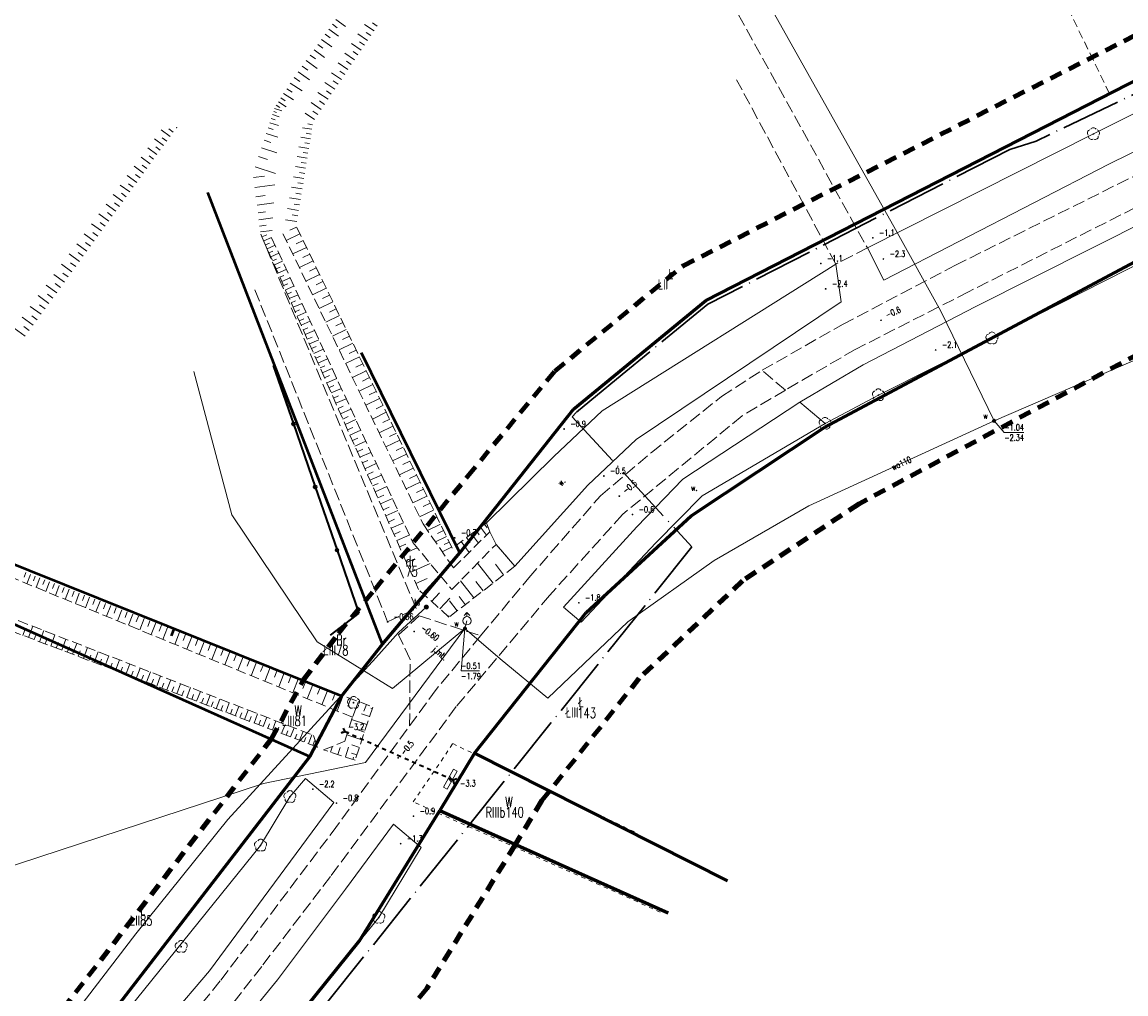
# Model space of a CAD drawing. Header units: metres. Extents: x 7389918 to 7395901, y 5992959 to 5996029.
# Tile 13 of 66: x 7391136 to 7391269, y 5993991 to 5994109. Entities that reach past the tile are written whole.
import ezdxf
from ezdxf.enums import TextEntityAlignment as Align

# ---------------------------------------------------------------- set-up
doc = ezdxf.new("R2010")
doc.units = ezdxf.units.M
doc.header["$MEASUREMENT"] = 0
for name, pattern in [('1', [0]), ('2', [1.5, 1, -0.5]), ('2_1', [0]), ('2_OTKJ', [2, 1.5, -0.5]), ('2_OTKR', [0]), ('2_OTKU', [2, 1.5, -0.5]), ('2_OTRK', [1.75, 1.25, -0.5]), ('2_OTRKG', [1.75, 1.25, -0.5]), ('2_OTWM', [1, 0.5, -0.5]), ('4', [2.5, 1.5, -1]), ('4_SUTP_A', [0]), ('4_SUWP', [0]), ('ACAD_ISO04W100', [30, 24, -3, 0, -3])]:
    doc.linetypes.add(name, pattern=pattern)
doc.layers.get('0').update_dxf_attribs({"color": 250, "linetype": 'CONTINUOUS', "lineweight": 100})
for name, color, linetype, lineweight in [('# Orlen Projekt - granice nieustalone do ustalenia', 6, 'CONTINUOUS', 100), ('# projektowana LNSN', 10, 'CONTINUOUS', 30), ('Dzialki', 7, '1', 18), ('GRANICE_ZLE_L_0', 2, '1', 50), ('Numery_dzialek', 7, 'CONTINUOUS', 13), ('OTD_L_12', 7, 'CONTINUOUS', 18), ('OTK_E_T_0', 7, 'CONTINUOUS', 0), ('OTK_E_T_4', 7, 'CONTINUOUS', 0), ('OTK_L_0', 7, '2_OTKJ', 18), ('OTK_L_4', 7, '2_OTKU', 18), ('OTK_L_5', 7, 'CONTINUOUS', 18), ('OTK_L_8', 7, 'CONTINUOUS', 35), ('OTO_L_0', 7, 'CONTINUOUS', 35), ('OTR_L_1', 7, '2_OTRK', 18), ('OTR_T_0', 7, 'CONTINUOUS', 18), ('OTR_T_1', 7, 'CONTINUOUS', 18), ('OTW_L_3', 7, 'CONTINUOUS', 18), ('SUW_E_T_2', 5, 'CONTINUOUS', 0), ('SUW_T_2', 5, 'CONTINUOUS', 18), ('SUW_T_5', 5, 'CONTINUOUS', 18), ('SUWP_E_T_0', 5, 'CONTINUOUS', 0), ('SUWP_L_0', 5, '4_SUWP', 18), ('SUWR_T_0', 5, 'CONTINUOUS', 18)]:
    doc.layers.add(name, color=color, linetype=linetype, lineweight=lineweight)
for name, color, linetype, lineweight, true_color in [('Kontury', 7, '2', 18, 0x008000), ('Numery_konturow', 7, 'CONTINUOUS', 13, 0x008000), ('Numery_uzytkow', 7, 'CONTINUOUS', 13, 0x008000), ('OTZ_T_0', 7, 'CONTINUOUS', 18, 0x008000), ('SUT_E_T_0', 7, 'CONTINUOUS', 0, 0xff9100), ('SUT_T_0', 7, 'CONTINUOUS', 18, 0xff9100), ('SUTP_L_0', 7, '4_SUTP_A', 18, 0xff9100), ('Uzytki', 7, '2', 18, 0x008000), ('ZAKRES_L_0', 7, '4', 100, 0x008080)]:
    doc.layers.add(name, color=color, linetype=linetype, lineweight=lineweight, true_color=true_color)
doc.styles.get("Standard").update_dxf_attribs({"font": 'Simplex.SHX', "width": 0.75})

# ---------------------------------------------------------------- blocks, each defined once
blk = doc.blocks.new('2_OTRS')
at = {"linetype": 'Continuous'}
blk.add_circle((0, 0), 0.045, dxfattribs=at)
blk = doc.blocks.new('2_OTRN')
at = {"linetype": 'Continuous'}
blk.add_circle((0, 0), 0.045, dxfattribs=at)
blk = doc.blocks.new('2_OTZL')
at = {"linetype": 'Continuous'}
blk.add_circle((0, 0), 0.045, dxfattribs=at)
for centre, start, end in [((-0.36, 0.12), 102.1445, 221.86), ((0, 0.38), 30.1401, 149.8599), ((0.36, 0.12), 318.14, 77.8555), ((-0.22, -0.3), 174.1482, 293.8542), ((0.22, -0.3), 246.1458, 5.8518)]:
    blk.add_arc(centre, 0.375, start, end, dxfattribs=at)
blk = doc.blocks.new('4_SUTK')
at = {"linetype": 'Continuous'}
for radius in [0.25, 0.225, 0.2, 0.175, 0.15, 0.125, 0.1, 0.075, 0.05, 0.025, 0.00715]:
    blk.add_circle((0, 0), radius, dxfattribs=at)
blk = doc.blocks.new('4_SUWH')
at = {"linetype": 'Continuous'}
for p, q in [((0, 1), (-0.35355, 0.64645)), ((0, 1), (0.35355, 0.64645)), ((0, 0.5), (0, 1))]:
    blk.add_line(p, q, dxfattribs=at)
blk.add_circle((0, 0), 0.5, dxfattribs=at)
blk = doc.blocks.new('4_SUWW')
at = {"linetype": 'Continuous'}
for radius in [0.2, 0.175, 0.15, 0.125, 0.1, 0.075, 0.05, 0.025, 0.00715]:
    blk.add_circle((0, 0), radius, dxfattribs=at)
blk = doc.blocks.new('4_SUPS')
at = {"linetype": 'Continuous'}
blk.add_circle((0, 0), 0.0625, dxfattribs=at)

msp = doc.modelspace()

# ---------------------------------------------------------------- linework, layer by layer
at = {"layer": '# Orlen Projekt - granice nieustalone do ustalenia', "linetype": '1', "lineweight": 60}
for p, q in [((7391218.51, 5994075.52), (7391283.24, 5994108.67)), ((7391232.93, 5994060.14), (7391283.86, 5994087.31)), ((7391202.45, 5994062.34), (7391218.51, 5994075.52)), ((7391188.66, 5994044.92), (7391202.45, 5994062.34)), ((7391216.75, 5994049.41), (7391232.93, 5994060.14)), ((7391204, 5994037.68), (7391216.75, 5994049.41)), ((7391179.3, 5994033.84), (7391188.66, 5994044.92)), ((7391190.45, 5994020.62), (7391204, 5994037.68)), ((7391174.33, 5994027.54), (7391179.3, 5994033.84)), ((7391170.49, 5994020.21), (7391174.33, 5994027.54)), ((7391170.49, 5994020.21), (7391136.8, 5993976.53)), ((7391190.45, 5994020.62), (7391186.23, 5994013.66)), ((7391221.14, 5994005.13), (7391190.45, 5994020.62)), ((7391176.51, 5993997.86), (7391186.23, 5994013.66)), ((7391186.23, 5994013.66), (7391213.93, 5994001.24)), ((7391152.34, 5993967.86), (7391176.51, 5993997.86))]:
    msp.add_line(p, q, dxfattribs=at)
at = {"layer": '# projektowana LNSN', "linetype": 'ACAD_ISO04W100', "ltscale": 0.3}
msp.add_lwpolyline([(7391342.32, 5994134.89), (7391258.55, 5994094.86), (7391258.55, 5994094.86), (7391255.36, 5994093.83), (7391218.75, 5994075.06), (7391218.75, 5994075.06), (7391208.37, 5994066.54), (7391202.78, 5994061.95), (7391202.31, 5994061.41), (7391216.82, 5994045.63), (7391216.82, 5994045.63), (7391216.82, 5994045.63), (7391116.4, 5993920.19), (7391105.36, 5993929.5), (7391101.54, 5993925.01), (7391070.97, 5993889.08), (7391039.93, 5993852.26), (7391039.93, 5993852.26), (7391039.93, 5993852.26), (7391033.67, 5993857.6)], dxfattribs=at)
msp.add_lwpolyline([(7391342.32, 5994134.89), (7391258.55, 5994094.86), (7391258.55, 5994094.86), (7391255.36, 5994093.83), (7391218.75, 5994075.06), (7391218.75, 5994075.06), (7391208.37, 5994066.54), (7391202.78, 5994061.95), (7391202.31, 5994061.41), (7391216.82, 5994045.63), (7391216.82, 5994045.63), (7391216.82, 5994045.63), (7391116.4, 5993920.19), (7391105.36, 5993929.5), (7391101.54, 5993925.01), (7391070.97, 5993889.08), (7391039.93, 5993852.26), (7391039.93, 5993852.26), (7391039.93, 5993852.26), (7391033.67, 5993857.6)], dxfattribs=at)
at = {"layer": 'Dzialki'}
for p, q in [((7391283.24, 5994108.67), (7391218.51, 5994075.52)), ((7391179.3, 5994033.84), (7391158.12, 5994088.63)), ((7391232.93, 5994060.14), (7391283.86, 5994087.31)), ((7391218.51, 5994075.52), (7391202.45, 5994062.34)), ((7391176.75, 5994069.16), (7391188.66, 5994044.92)), ((7391202.45, 5994062.34), (7391188.66, 5994044.92)), ((7391216.75, 5994049.41), (7391232.93, 5994060.14)), ((7391174.33, 5994027.54), (7391119.28, 5994049.63)), ((7391204, 5994037.68), (7391216.75, 5994049.41)), ((7391188.66, 5994044.92), (7391179.3, 5994033.84)), ((7391130.64, 5994038.05), (7391170.49, 5994020.21)), ((7391190.45, 5994020.62), (7391204, 5994037.68)), ((7391179.3, 5994033.84), (7391174.33, 5994027.54)), ((7391174.33, 5994027.54), (7391170.49, 5994020.21)), ((7391170.49, 5994020.21), (7391136.8, 5993976.53)), ((7391186.23, 5994013.66), (7391190.45, 5994020.62)), ((7391190.45, 5994020.62), (7391221.14, 5994005.13)), ((7391176.51, 5993997.86), (7391186.23, 5994013.66)), ((7391213.93, 5994001.24), (7391186.23, 5994013.66)), ((7391152.34, 5993967.86), (7391176.51, 5993997.86))]:
    msp.add_line(p, q, dxfattribs=at)
at = {"layer": 'GRANICE_ZLE_L_0'}
for p, q in [((7391179.3, 5994033.84), (7391158.12, 5994088.63)), ((7391188.66, 5994044.92), (7391176.75, 5994069.16)), ((7391188.66, 5994044.92), (7391176.75, 5994069.16)), ((7391174.33, 5994027.54), (7391119.28, 5994049.63)), ((7391130.64, 5994038.05), (7391170.49, 5994020.21)), ((7391153.95, 5994035.57), (7391153.67, 5994034.84))]:
    msp.add_line(p, q, dxfattribs=at)
at = {"layer": 'Kontury'}
for p, q in [((7391267.47, 5994100.6), (7391231.88, 5994173.86)), ((7391283.24, 5994108.67), (7391267.47, 5994100.6)), ((7391267.47, 5994100.6), (7391218.51, 5994075.52)), ((7391158.12, 5994088.63), (7391179.3, 5994033.84)), ((7391232.93, 5994060.14), (7391282.05, 5994086.35)), ((7391218.51, 5994075.52), (7391202.45, 5994062.34)), ((7391188.66, 5994044.92), (7391176.75, 5994069.16)), ((7391202.45, 5994062.34), (7391188.66, 5994044.92)), ((7391216.75, 5994049.41), (7391232.93, 5994060.14)), ((7391119.28, 5994049.63), (7391174.33, 5994027.54)), ((7391204, 5994037.68), (7391216.75, 5994049.41)), ((7391130.64, 5994038.05), (7391170.49, 5994020.21)), ((7391190.45, 5994020.62), (7391204, 5994037.68)), ((7391179.3, 5994033.84), (7391174.33, 5994027.54)), ((7391174.33, 5994027.54), (7391170.49, 5994020.21)), ((7391170.49, 5994020.21), (7391136.8, 5993976.53)), ((7391186.23, 5994013.66), (7391190.45, 5994020.62)), ((7391221.14, 5994005.13), (7391190.45, 5994020.62)), ((7391176.51, 5993997.86), (7391186.23, 5994013.66)), ((7391186.23, 5994013.66), (7391213.93, 5994001.24)), ((7391153.64, 5993969.48), (7391176.51, 5993997.86))]:
    msp.add_line(p, q, dxfattribs=at)
at = {"layer": 'OTD_L_12'}
for p, q in [((7391186.71, 5994016.49), (7391187.91, 5994018.68)), ((7391187.15, 5994016.25), (7391188.35, 5994018.44)), ((7391187.91, 5994018.68), (7391188.35, 5994018.44)), ((7391187.63, 5994017.13), (7391187.31, 5994017.59)), ((7391187.75, 5994017.35), (7391187.43, 5994017.81)), ((7391186.71, 5994016.49), (7391187.15, 5994016.25))]:
    msp.add_line(p, q, dxfattribs=at)
at = {"layer": 'OTK_L_0', "linetype": '2_OTKJ'}
for p, q in [((7391248.72, 5994079.77), (7391358.8, 5994134.67)), ((7391220.55, 5994113.67), (7391238.1, 5994081.89)), ((7391306.32, 5994104.82), (7391250.35, 5994076.56)), ((7391234.27, 5994079.94), (7391222.24, 5994102.29)), ((7391238.1, 5994081.89), (7391234.27, 5994079.94)), ((7391235.08, 5994072.61), (7391248.72, 5994079.77)), ((7391250.35, 5994076.56), (7391236.63, 5994069.58)), ((7391225.34, 5994067.05), (7391235.08, 5994072.61)), ((7391236.63, 5994069.58), (7391228.16, 5994064.66)), ((7391220.42, 5994063.88), (7391225.34, 5994067.05)), ((7391228.16, 5994064.66), (7391225.34, 5994067.05)), ((7391211.9, 5994057.08), (7391220.42, 5994063.88)), ((7391228.16, 5994064.66), (7391222.91, 5994061.53)), ((7391222.91, 5994061.53), (7391208.4, 5994049.56)), ((7391205.73, 5994051.82), (7391211.9, 5994057.08)), ((7391197.04, 5994041.89), (7391205.73, 5994051.82)), ((7391208.4, 5994049.56), (7391199.56, 5994039.75)), ((7391191.2, 5994034.85), (7391197.04, 5994041.89)), ((7391199.56, 5994039.75), (7391188.25, 5994026.27)), ((7391181.25, 5994034.96), (7391183.75, 5994037.28)), ((7391183.75, 5994037.28), (7391191.2, 5994034.85)), ((7391182.64, 5994031.99), (7391181.25, 5994034.96)), ((7391191.2, 5994034.85), (7391185.81, 5994028.34)), ((7391182.59, 5994023.92), (7391182.64, 5994031.99)), ((7391185.81, 5994028.34), (7391182.59, 5994023.92)), ((7391188.25, 5994026.27), (7391172.98, 5994005.65)), ((7391173.18, 5994010.99), (7391182.59, 5994023.92)), ((7391159.68, 5993993.06), (7391173.18, 5994010.99)), ((7391172.98, 5994005.65), (7391164.65, 5993994.75)), ((7391164.65, 5993994.75), (7391146.09, 5993971.02)), ((7391139.69, 5993968.58), (7391159.68, 5993993.06))]:
    msp.add_line(p, q, dxfattribs=at)
at = {"layer": 'OTK_L_4', "linetype": '2_OTKU'}
for p, q in [((7391183.37, 5994038.14), (7391164.53, 5994083.56)), ((7391163.82, 5994076.82), (7391179.92, 5994036.55)), ((7391179.92, 5994036.55), (7391183.37, 5994038.14))]:
    msp.add_line(p, q, dxfattribs=at)
at = {"layer": 'OTK_L_5', "linetype": '2_OTKR'}
for p, q in [((7391335.56, 5994125.65), (7391267.37, 5994092.07)), ((7391265.51, 5994095.72), (7391301.7, 5994113.91)), ((7391251.26, 5994074.78), (7391307.23, 5994103.04)), ((7391238.1, 5994081.89), (7391265.51, 5994095.72)), ((7391267.37, 5994092.07), (7391240.1, 5994077.97)), ((7391282.53, 5994085.87), (7391253.21, 5994070.95)), ((7391240.1, 5994077.97), (7391238.1, 5994081.89)), ((7391205.95, 5994062.13), (7391234.27, 5994079.94)), ((7391234.27, 5994079.94), (7391234.93, 5994075.34)), ((7391234.93, 5994075.34), (7391210.07, 5994058.64)), ((7391237.58, 5994067.71), (7391251.26, 5994074.78)), ((7391253.21, 5994070.95), (7391239.44, 5994064.05)), ((7391229.92, 5994063.17), (7391237.58, 5994067.71)), ((7391239.44, 5994064.05), (7391232.97, 5994060.59)), ((7391229.92, 5994063.17), (7391215.71, 5994053.85)), ((7391232.97, 5994060.59), (7391229.92, 5994063.17)), ((7391200.09, 5994056.61), (7391205.95, 5994062.13)), ((7391218.08, 5994051.84), (7391232.97, 5994060.59)), ((7391210.07, 5994058.64), (7391204.21, 5994053.12)), ((7391191.89, 5994048.57), (7391200.09, 5994056.61)), ((7391204.21, 5994053.12), (7391195.36, 5994043.31)), ((7391215.71, 5994053.85), (7391210.15, 5994048.07)), ((7391212.44, 5994046.13), (7391218.08, 5994051.84)), ((7391192.31, 5994047.45), (7391191.89, 5994048.57)), ((7391210.15, 5994048.07), (7391201.23, 5994038.33)), ((7391193.07, 5994045.94), (7391192.31, 5994047.45)), ((7391195.36, 5994043.31), (7391193.07, 5994045.94)), ((7391203.37, 5994036.52), (7391212.44, 5994046.13)), ((7391201.23, 5994038.33), (7391203.37, 5994036.52)), ((7391169.95, 5994017.53), (7391168.07, 5994015.32)), ((7391173.38, 5994014.62), (7391169.95, 5994017.53)), ((7391158.31, 5993994.23), (7391173.38, 5994014.62)), ((7391168.07, 5994015.32), (7391164.51, 5994009.42)), ((7391174.81, 5994004.1), (7391180.62, 5994012.02)), ((7391180.62, 5994012.02), (7391183.97, 5994009.17)), ((7391164.51, 5994009.42), (7391127.41, 5993963.53)), ((7391183.97, 5994009.17), (7391178.85, 5994000.67)), ((7391166.56, 5993993.13), (7391174.81, 5994004.1)), ((7391178.85, 5994000.67), (7391170.22, 5993990.03)), ((7391137.86, 5993970.13), (7391158.31, 5993994.23)), ((7391147.47, 5993969.86), (7391166.56, 5993993.13))]:
    msp.add_line(p, q, dxfattribs=at)
at = {"layer": 'OTK_L_8', "linetype": '2_OTKJ'}
for p, q in [((7391174.75, 5994023.2), (7391174.57, 5994023.66)), ((7391174.75, 5994023.2), (7391174.28, 5994023.02)), ((7391175.2, 5994022.99), (7391174.75, 5994023.2)), ((7391176.11, 5994022.59), (7391175.65, 5994022.79)), ((7391177.01, 5994022.18), (7391176.56, 5994022.39)), ((7391177.92, 5994021.78), (7391177.46, 5994021.98)), ((7391178.82, 5994021.37), (7391178.37, 5994021.58)), ((7391179.72, 5994020.97), (7391179.27, 5994021.17)), ((7391180.63, 5994020.56), (7391180.18, 5994020.77)), ((7391181.53, 5994020.16), (7391181.08, 5994020.36)), ((7391182.44, 5994019.75), (7391181.99, 5994019.96)), ((7391183.34, 5994019.35), (7391182.89, 5994019.55)), ((7391184.25, 5994018.94), (7391183.8, 5994019.15)), ((7391185.15, 5994018.54), (7391184.7, 5994018.74)), ((7391186.06, 5994018.13), (7391185.6, 5994018.34)), ((7391186.96, 5994017.73), (7391186.51, 5994017.93)), ((7391187.87, 5994017.32), (7391187.41, 5994017.53)), ((7391188.33, 5994017.5), (7391187.87, 5994017.32)), ((7391188.04, 5994016.86), (7391187.87, 5994017.32))]:
    msp.add_line(p, q, dxfattribs=at)
at = {"layer": 'OTO_L_0'}
for p, q in [((7391166.03, 5994067.63), (7391168.49, 5994060.54)), ((7391168.49, 5994060.54), (7391171.13, 5994052.9)), ((7391171.13, 5994052.9), (7391173.78, 5994045.25)), ((7391173.78, 5994045.25), (7391176.43, 5994037.6)), ((7391176.43, 5994037.6), (7391172.97, 5994034.92))]:
    msp.add_line(p, q, dxfattribs=at)
for centre in [(7391168.49, 5994060.54), (7391171.13, 5994052.9), (7391173.78, 5994045.25)]:
    msp.add_circle(centre, 0.17, dxfattribs=at)
at = {"layer": 'OTR_L_1', "linetype": '2_1'}
for p, q in [((7391173.64, 5994109.6), (7391174.8, 5994108.77)), ((7391178.66, 5994108.81), (7391178.08, 5994109.2)), ((7391172.35, 5994107.81), (7391172.96, 5994107.37)), ((7391172.79, 5994108.42), (7391173.98, 5994107.56)), ((7391173.22, 5994109.02), (7391173.81, 5994108.59)), ((7391177.49, 5994107.07), (7391176.32, 5994107.85)), ((7391178.27, 5994108.23), (7391177.11, 5994109.01)), ((7391177.88, 5994107.65), (7391177.3, 5994108.04)), ((7391171.45, 5994106.57), (7391172.08, 5994106.11)), ((7391171.9, 5994107.19), (7391173.14, 5994106.3)), ((7391176.7, 5994105.9), (7391175.53, 5994106.69)), ((7391177.1, 5994106.49), (7391176.51, 5994106.88)), ((7391170.52, 5994105.28), (7391171.17, 5994104.81)), ((7391170.99, 5994105.93), (7391172.27, 5994105.01)), ((7391175.91, 5994104.72), (7391174.73, 5994105.52)), ((7391176.31, 5994105.31), (7391175.72, 5994105.71)), ((7391169.56, 5994103.95), (7391170.23, 5994103.47)), ((7391170.05, 5994104.62), (7391171.36, 5994103.67)), ((7391175.11, 5994103.54), (7391173.92, 5994104.34)), ((7391175.51, 5994104.13), (7391174.92, 5994104.53)), ((7391168.57, 5994102.58), (7391169.26, 5994102.08)), ((7391169.07, 5994103.27), (7391170.43, 5994102.29)), ((7391174.31, 5994102.34), (7391173.11, 5994103.15)), ((7391174.71, 5994102.94), (7391174.11, 5994103.34)), ((7391167.69, 5994101.2), (7391168.35, 5994100.78)), ((7391168.11, 5994101.87), (7391169.54, 5994100.96)), ((7391173.5, 5994101.14), (7391172.29, 5994101.95)), ((7391173.91, 5994101.74), (7391173.3, 5994102.15)), ((7391166.98, 5994100.08), (7391167.5, 5994099.75)), ((7391167.31, 5994100.61), (7391168.49, 5994099.86)), ((7391172.69, 5994099.92), (7391171.46, 5994100.74)), ((7391172.27, 5994099.31), (7391171.66, 5994099.72)), ((7391173.09, 5994100.53), (7391172.49, 5994100.94)), ((7391166.1, 5994098.45), (7391166.44, 5994098.34)), ((7391166.21, 5994098.8), (7391167.08, 5994098.51)), ((7391166.42, 5994099.2), (7391166.83, 5994098.94)), ((7391166.68, 5994099.62), (7391167.62, 5994099.02)), ((7391171.86, 5994098.7), (7391170.63, 5994099.53)), ((7391171.45, 5994098.09), (7391170.83, 5994098.5)), ((7391165.64, 5994097.08), (7391166.69, 5994096.73)), ((7391165.81, 5994097.6), (7391166.27, 5994097.45)), ((7391165.97, 5994098.06), (7391166.76, 5994097.79)), ((7391171.04, 5994097.47), (7391169.92, 5994098.22)), ((7391153.54, 5994095.41), (7391152.45, 5994096.2)), ((7391153.93, 5994095.95), (7391153.39, 5994096.34)), ((7391165.2, 5994095.77), (7391166.6, 5994095.31)), ((7391165.44, 5994096.47), (7391166.04, 5994096.27)), ((7391170.73, 5994096.28), (7391169.59, 5994096.47)), ((7391170.64, 5994095.71), (7391170.06, 5994095.8)), ((7391170.82, 5994096.84), (7391170.26, 5994096.94)), ((7391152.74, 5994094.32), (7391151.64, 5994095.12)), ((7391153.14, 5994094.86), (7391152.59, 5994095.26)), ((7391164.94, 5994094.97), (7391165.74, 5994094.7)), ((7391170.55, 5994095.13), (7391169.38, 5994095.32)), ((7391170.45, 5994094.55), (7391169.86, 5994094.65)), ((7391151.94, 5994093.21), (7391150.83, 5994094.02)), ((7391151.54, 5994092.66), (7391150.98, 5994093.06)), ((7391152.35, 5994093.77), (7391151.79, 5994094.17)), ((7391164.63, 5994094.04), (7391166.48, 5994093.42)), ((7391170.35, 5994093.97), (7391169.17, 5994094.16)), ((7391170.26, 5994093.37), (7391169.66, 5994093.47)), ((7391150.32, 5994090.97), (7391149.18, 5994091.8)), ((7391151.13, 5994092.1), (7391150.01, 5994092.91)), ((7391150.73, 5994091.54), (7391150.16, 5994091.95)), ((7391163.86, 5994091.73), (7391166.33, 5994090.91)), ((7391164.27, 5994092.97), (7391165.34, 5994092.61)), ((7391169.96, 5994091.56), (7391168.73, 5994091.76)), ((7391170.16, 5994092.77), (7391168.95, 5994092.97)), ((7391170.06, 5994092.17), (7391169.45, 5994092.27)), ((7391149.49, 5994089.83), (7391148.34, 5994090.66)), ((7391149.91, 5994090.4), (7391149.33, 5994090.82)), ((7391163.65, 5994090.44), (7391164.97, 5994090.61)), ((7391169.76, 5994090.32), (7391168.5, 5994090.52)), ((7391169.86, 5994090.94), (7391169.24, 5994091.04)), ((7391148.66, 5994088.68), (7391147.49, 5994089.52)), ((7391149.07, 5994089.26), (7391148.5, 5994089.68)), ((7391163.8, 5994089.22), (7391166.24, 5994089.53)), ((7391169.55, 5994089.05), (7391168.27, 5994089.26)), ((7391169.66, 5994089.69), (7391169.02, 5994089.79)), ((7391147.81, 5994087.52), (7391146.64, 5994088.37)), ((7391148.23, 5994088.1), (7391147.65, 5994088.52)), ((7391163.95, 5994088.11), (7391165.06, 5994088.25)), ((7391169.34, 5994087.76), (7391168.03, 5994087.98)), ((7391169.45, 5994088.41), (7391168.8, 5994088.52)), ((7391146.96, 5994086.34), (7391145.77, 5994087.2)), ((7391147.39, 5994086.93), (7391146.8, 5994087.36)), ((7391164.08, 5994087.09), (7391166.11, 5994087.35)), ((7391169.13, 5994086.44), (7391167.79, 5994086.66)), ((7391169.24, 5994087.11), (7391168.57, 5994087.21)), ((7391146.1, 5994085.15), (7391144.9, 5994086.02)), ((7391145.66, 5994084.55), (7391145.06, 5994084.99)), ((7391146.53, 5994085.75), (7391145.93, 5994086.18)), ((7391164.2, 5994086.17), (7391165.12, 5994086.28)), ((7391164.3, 5994085.32), (7391166, 5994085.54)), ((7391168.91, 5994085.1), (7391167.55, 5994085.32)), ((7391169.02, 5994085.78), (7391168.34, 5994085.89)), ((7391145.22, 5994083.95), (7391144.01, 5994084.83)), ((7391144.78, 5994083.34), (7391144.17, 5994083.78)), ((7391164.4, 5994084.55), (7391165.17, 5994084.65)), ((7391164.49, 5994083.84), (7391165.9, 5994084.02)), ((7391168.87, 5994084.43), (7391168.05, 5994084.04)), ((7391143.45, 5994081.5), (7391142.21, 5994082.4)), ((7391144.34, 5994082.73), (7391143.12, 5994083.62)), ((7391143.9, 5994082.12), (7391143.28, 5994082.57)), ((7391164.68, 5994083.22), (7391165.28, 5994083.49)), ((7391164.89, 5994082.74), (7391165.85, 5994083.16)), ((7391165.1, 5994082.27), (7391165.58, 5994082.48)), ((7391169.27, 5994083.61), (7391167.62, 5994082.81)), ((7391169.67, 5994082.79), (7391168.84, 5994082.39)), ((7391142.55, 5994080.26), (7391141.3, 5994081.17)), ((7391143, 5994080.88), (7391142.38, 5994081.34)), ((7391165.31, 5994081.79), (7391166.27, 5994082.21)), ((7391165.53, 5994081.31), (7391166.01, 5994081.52)), ((7391165.74, 5994080.82), (7391166.71, 5994081.25)), ((7391170.07, 5994081.96), (7391168.42, 5994081.16)), ((7391170.47, 5994081.14), (7391169.64, 5994080.74)), ((7391141.64, 5994079.01), (7391140.38, 5994079.92)), ((7391142.1, 5994079.64), (7391141.47, 5994080.09)), ((7391165.96, 5994080.33), (7391166.45, 5994080.55)), ((7391166.18, 5994079.84), (7391167.17, 5994080.28)), ((7391170.87, 5994080.31), (7391169.22, 5994079.51)), ((7391140.72, 5994077.74), (7391139.44, 5994078.67)), ((7391141.18, 5994078.37), (7391140.55, 5994078.84)), ((7391166.4, 5994079.34), (7391166.9, 5994079.56)), ((7391166.62, 5994078.84), (7391167.62, 5994079.29)), ((7391166.85, 5994078.34), (7391167.35, 5994078.56)), ((7391171.67, 5994078.66), (7391170.01, 5994077.86)), ((7391171.27, 5994079.49), (7391170.44, 5994079.09)), ((7391139.79, 5994076.46), (7391138.5, 5994077.39)), ((7391140.26, 5994077.1), (7391139.61, 5994077.57)), ((7391167.07, 5994077.83), (7391168.09, 5994078.28)), ((7391167.3, 5994077.32), (7391167.81, 5994077.54)), ((7391167.53, 5994076.8), (7391168.56, 5994077.26)), ((7391172.47, 5994077), (7391170.81, 5994076.2)), ((7391172.07, 5994077.83), (7391171.24, 5994077.43)), ((7391138.85, 5994075.16), (7391137.55, 5994076.11)), ((7391139.32, 5994075.81), (7391138.67, 5994076.28)), ((7391167.76, 5994076.28), (7391168.28, 5994076.51)), ((7391167.99, 5994075.75), (7391169.05, 5994076.22)), ((7391172.87, 5994076.17), (7391172.04, 5994075.77)), ((7391137.9, 5994073.85), (7391136.58, 5994074.81)), ((7391138.38, 5994074.51), (7391137.72, 5994074.98)), ((7391168.23, 5994075.22), (7391168.76, 5994075.46)), ((7391168.47, 5994074.69), (7391169.54, 5994075.16)), ((7391168.71, 5994074.15), (7391169.24, 5994074.39)), ((7391173.28, 5994075.34), (7391171.61, 5994074.54)), ((7391173.68, 5994074.51), (7391172.85, 5994074.11)), ((7391136.94, 5994072.53), (7391135.61, 5994073.5)), ((7391137.42, 5994073.19), (7391136.76, 5994073.67)), ((7391168.95, 5994073.61), (7391170.03, 5994074.09)), ((7391169.19, 5994073.06), (7391169.74, 5994073.3)), ((7391169.43, 5994072.51), (7391170.54, 5994073)), ((7391174.08, 5994073.68), (7391172.42, 5994072.87)), ((7391135.97, 5994071.19), (7391134.62, 5994072.18)), ((7391136.46, 5994071.86), (7391135.79, 5994072.35)), ((7391169.68, 5994071.95), (7391170.24, 5994072.2)), ((7391169.93, 5994071.39), (7391171.05, 5994071.89)), ((7391174.89, 5994072.01), (7391173.22, 5994071.21)), ((7391174.48, 5994072.85), (7391173.65, 5994072.44)), ((7391170.18, 5994070.83), (7391170.75, 5994071.08)), ((7391170.43, 5994070.26), (7391171.57, 5994070.76)), ((7391175.7, 5994070.34), (7391174.03, 5994069.54)), ((7391175.29, 5994071.18), (7391174.46, 5994070.78)), ((7391170.69, 5994069.68), (7391171.26, 5994069.94)), ((7391170.95, 5994069.1), (7391172.1, 5994069.62)), ((7391176.1, 5994069.51), (7391175.27, 5994069.1)), ((7391171.2, 5994068.52), (7391171.79, 5994068.78)), ((7391171.47, 5994067.93), (7391172.64, 5994068.45)), ((7391171.73, 5994067.34), (7391172.32, 5994067.6)), ((7391176.51, 5994068.67), (7391174.83, 5994067.86)), ((7391176.91, 5994067.84), (7391176.07, 5994067.43)), ((7391171.99, 5994066.74), (7391173.19, 5994067.27)), ((7391172.26, 5994066.14), (7391172.86, 5994066.41)), ((7391177.32, 5994067), (7391175.64, 5994066.19)), ((7391172.53, 5994065.53), (7391173.75, 5994066.07)), ((7391172.8, 5994064.92), (7391173.41, 5994065.19)), ((7391178.13, 5994065.32), (7391176.45, 5994064.51)), ((7391177.72, 5994066.16), (7391176.88, 5994065.75)), ((7391173.08, 5994064.3), (7391174.31, 5994064.85)), ((7391173.35, 5994063.68), (7391173.97, 5994063.96)), ((7391173.63, 5994063.05), (7391174.89, 5994063.61)), ((7391178.94, 5994063.64), (7391177.26, 5994062.83)), ((7391178.54, 5994064.48), (7391177.7, 5994064.08)), ((7391173.91, 5994062.42), (7391174.54, 5994062.7)), ((7391174.19, 5994061.78), (7391175.47, 5994062.35)), ((7391179.35, 5994062.8), (7391178.51, 5994062.39)), ((7391174.48, 5994061.14), (7391175.12, 5994061.43)), ((7391174.77, 5994060.49), (7391176.06, 5994061.07)), ((7391179.76, 5994061.96), (7391178.07, 5994061.14)), ((7391180.17, 5994061.12), (7391179.32, 5994060.71)), ((7391175.06, 5994059.84), (7391175.71, 5994060.13)), ((7391175.35, 5994059.18), (7391176.66, 5994059.77)), ((7391180.57, 5994060.27), (7391178.89, 5994059.46)), ((7391175.64, 5994058.52), (7391176.31, 5994058.81)), ((7391175.94, 5994057.85), (7391177.28, 5994058.45)), ((7391181.39, 5994058.59), (7391179.7, 5994057.77)), ((7391180.98, 5994059.43), (7391180.14, 5994059.02)), ((7391176.24, 5994057.18), (7391176.91, 5994057.48)), ((7391176.54, 5994056.5), (7391177.9, 5994057.1)), ((7391182.21, 5994056.89), (7391180.52, 5994056.07)), ((7391181.8, 5994057.74), (7391180.96, 5994057.33)), ((7391176.84, 5994055.81), (7391177.53, 5994056.12)), ((7391177.15, 5994055.12), (7391178.53, 5994055.74)), ((7391182.62, 5994056.05), (7391181.77, 5994055.64)), ((7391177.46, 5994054.43), (7391178.16, 5994054.74)), ((7391177.77, 5994053.73), (7391179.17, 5994054.35)), ((7391183.03, 5994055.2), (7391181.34, 5994054.38)), ((7391183.44, 5994054.35), (7391182.59, 5994053.94)), ((7391178.09, 5994053.02), (7391178.79, 5994053.33)), ((7391178.4, 5994052.31), (7391179.83, 5994052.94)), ((7391183.85, 5994053.5), (7391182.15, 5994052.68)), ((7391178.72, 5994051.59), (7391179.44, 5994051.91)), ((7391184.68, 5994051.8), (7391182.97, 5994050.98)), ((7391184.26, 5994052.65), (7391183.41, 5994052.24)), ((7391179.04, 5994050.86), (7391180.49, 5994051.51)), ((7391179.37, 5994050.13), (7391180.1, 5994050.46)), ((7391185.09, 5994050.95), (7391184.24, 5994050.54)), ((7391179.69, 5994049.4), (7391181.17, 5994050.05)), ((7391180.02, 5994048.65), (7391180.76, 5994048.98)), ((7391185.5, 5994050.1), (7391183.8, 5994049.27)), ((7391185.91, 5994049.25), (7391185.06, 5994048.83)), ((7391180.35, 5994047.91), (7391181.85, 5994048.57)), ((7391186.33, 5994048.39), (7391184.75, 5994047.63)), ((7391186.71, 5994047.61), (7391185.98, 5994047.26)), ((7391190.65, 5994047.64), (7391191.04, 5994047.11)), ((7391191.17, 5994048.03), (7391191.9, 5994047.05)), ((7391191.66, 5994048.4), (7391192, 5994047.94)), ((7391180.69, 5994047.15), (7391181.44, 5994047.49)), ((7391181.03, 5994046.39), (7391182.55, 5994047.07)), ((7391187.06, 5994046.88), (7391185.72, 5994046.23)), ((7391187.38, 5994046.21), (7391186.77, 5994045.92)), ((7391188.83, 5994046.27), (7391189.8, 5994044.97)), ((7391189.48, 5994046.76), (7391189.93, 5994046.16)), ((7391190.08, 5994047.21), (7391190.93, 5994046.09)), ((7391181.37, 5994045.63), (7391182.13, 5994045.97)), ((7391181.75, 5994044.76), (7391183.49, 5994045.53)), ((7391187.68, 5994045.6), (7391186.55, 5994045.05)), ((7391188.13, 5994045.75), (7391188.66, 5994045.05)), ((7391182.2, 5994043.75), (7391183.21, 5994044.19)), ((7391182.72, 5994042.57), (7391185.08, 5994043.61)), ((7391192.7, 5994041.24), (7391190.83, 5994043.65)), ((7391193.99, 5994042.25), (7391192.99, 5994043.54)), ((7391136.06, 5994042.52), (7391135.84, 5994041.96)), ((7391136.62, 5994042.3), (7391136.18, 5994041.17)), ((7391184.19, 5994039.98), (7391186.23, 5994042.23)), ((7391137.19, 5994042.08), (7391136.96, 5994041.51)), ((7391137.76, 5994041.86), (7391137.31, 5994040.71)), ((7391138.33, 5994041.64), (7391138.11, 5994041.06)), ((7391138.92, 5994041.41), (7391138.46, 5994040.24)), ((7391139.5, 5994041.18), (7391139.27, 5994040.59)), ((7391140.1, 5994040.95), (7391139.63, 5994039.75)), ((7391183.33, 5994041.2), (7391184.7, 5994041.8)), ((7391190.38, 5994039.45), (7391188.77, 5994041.53)), ((7391191.5, 5994040.31), (7391190.63, 5994041.43)), ((7391140.7, 5994040.72), (7391140.46, 5994040.12)), ((7391141.3, 5994040.49), (7391140.83, 5994039.26)), ((7391141.91, 5994040.25), (7391141.67, 5994039.63)), ((7391142.53, 5994040.01), (7391142.05, 5994038.76)), ((7391143.15, 5994039.77), (7391142.91, 5994039.14)), ((7391143.78, 5994039.52), (7391143.29, 5994038.26)), ((7391185.24, 5994039.02), (7391186.19, 5994040.08)), ((7391189.34, 5994038.64), (7391188.59, 5994039.61)), ((7391144.41, 5994039.28), (7391144.16, 5994038.64)), ((7391145.05, 5994039.03), (7391144.55, 5994037.74)), ((7391145.7, 5994038.78), (7391145.45, 5994038.13)), ((7391146.35, 5994038.52), (7391145.84, 5994037.21)), ((7391147.01, 5994038.27), (7391146.75, 5994037.6)), ((7391186.26, 5994038.1), (7391187.45, 5994039.41)), ((7391188.37, 5994037.89), (7391187.44, 5994039.09)), ((7391147.68, 5994038.01), (7391147.15, 5994036.67)), ((7391148.35, 5994037.75), (7391148.08, 5994037.07)), ((7391149.03, 5994037.49), (7391148.49, 5994036.12)), ((7391149.71, 5994037.22), (7391149.44, 5994036.53)), ((7391150.4, 5994036.95), (7391149.86, 5994035.56)), ((7391187.28, 5994037.17), (7391187.37, 5994037.26)), ((7391135.68, 5994034.9), (7391135.94, 5994035.59)), ((7391136.36, 5994034.64), (7391136.88, 5994036.01)), ((7391137.72, 5994034.12), (7391138.23, 5994035.48)), ((7391151.1, 5994036.68), (7391150.82, 5994035.98)), ((7391151.8, 5994036.41), (7391151.25, 5994034.99)), ((7391152.51, 5994036.13), (7391152.23, 5994035.41)), ((7391153.23, 5994035.85), (7391152.67, 5994034.41)), ((7391137.04, 5994034.38), (7391137.3, 5994035.06)), ((7391138.39, 5994033.87), (7391138.65, 5994034.54)), ((7391139.07, 5994033.61), (7391139.57, 5994034.96)), ((7391140.4, 5994033.11), (7391140.91, 5994034.44)), ((7391154.68, 5994035.29), (7391154.11, 5994033.81)), ((7391155.42, 5994035), (7391155.13, 5994034.26)), ((7391156.17, 5994034.71), (7391155.58, 5994033.21)), ((7391156.92, 5994034.42), (7391156.62, 5994033.66)), ((7391157.68, 5994034.13), (7391157.08, 5994032.59)), ((7391139.73, 5994033.36), (7391139.99, 5994034.03)), ((7391141.06, 5994032.86), (7391141.32, 5994033.52)), ((7391141.72, 5994032.61), (7391142.23, 5994033.93)), ((7391142.38, 5994032.36), (7391142.63, 5994033.01)), ((7391143.04, 5994032.11), (7391143.53, 5994033.42)), ((7391144.34, 5994031.62), (7391144.83, 5994032.91)), ((7391158.45, 5994033.83), (7391158.14, 5994033.05)), ((7391159.22, 5994033.53), (7391158.61, 5994031.96)), ((7391160, 5994033.22), (7391159.69, 5994032.44)), ((7391160.79, 5994032.92), (7391160.17, 5994031.33)), ((7391143.69, 5994031.86), (7391143.94, 5994032.51)), ((7391144.98, 5994031.37), (7391145.23, 5994032.02)), ((7391145.63, 5994031.13), (7391146.12, 5994032.41)), ((7391146.27, 5994030.88), (7391146.51, 5994031.52)), ((7391146.91, 5994030.64), (7391147.39, 5994031.92)), ((7391161.58, 5994032.61), (7391161.27, 5994031.8)), ((7391162.39, 5994032.3), (7391161.76, 5994030.67)), ((7391163.2, 5994031.98), (7391162.88, 5994031.16)), ((7391164.02, 5994031.66), (7391163.38, 5994030.01)), ((7391147.54, 5994030.4), (7391147.78, 5994031.04)), ((7391148.18, 5994030.16), (7391148.66, 5994031.43)), ((7391148.81, 5994029.92), (7391149.05, 5994030.55)), ((7391149.43, 5994029.68), (7391149.91, 5994030.94)), ((7391150.68, 5994029.21), (7391151.15, 5994030.46)), ((7391164.85, 5994031.34), (7391164.52, 5994030.51)), ((7391165.68, 5994031.02), (7391165.03, 5994029.33)), ((7391166.52, 5994030.69), (7391166.19, 5994029.84)), ((7391167.37, 5994030.36), (7391166.71, 5994028.64)), ((7391150.06, 5994029.45), (7391150.3, 5994030.07)), ((7391151.3, 5994028.98), (7391151.54, 5994029.6)), ((7391151.92, 5994028.74), (7391152.38, 5994029.98)), ((7391152.53, 5994028.51), (7391152.76, 5994029.12)), ((7391153.14, 5994028.28), (7391153.61, 5994029.5)), ((7391154.36, 5994027.82), (7391154.82, 5994029.03)), ((7391168.23, 5994030.03), (7391167.9, 5994029.16)), ((7391169.1, 5994029.69), (7391168.42, 5994027.94)), ((7391169.98, 5994029.35), (7391169.64, 5994028.47)), ((7391170.87, 5994029.01), (7391170.18, 5994027.22)), ((7391153.75, 5994028.05), (7391153.98, 5994028.66)), ((7391154.96, 5994027.59), (7391155.19, 5994028.19)), ((7391155.56, 5994027.36), (7391156.02, 5994028.56)), ((7391156.16, 5994027.13), (7391156.39, 5994027.73)), ((7391156.76, 5994026.91), (7391157.21, 5994028.1)), ((7391157.94, 5994026.46), (7391158.39, 5994027.64)), ((7391171.76, 5994028.66), (7391171.41, 5994027.76)), ((7391172.67, 5994028.31), (7391171.96, 5994026.49)), ((7391173.58, 5994027.96), (7391173.23, 5994027.04)), ((7391174.51, 5994027.6), (7391173.79, 5994025.74)), ((7391157.35, 5994026.68), (7391157.58, 5994027.28)), ((7391158.53, 5994026.24), (7391158.75, 5994026.82)), ((7391159.12, 5994026.01), (7391159.56, 5994027.18)), ((7391159.7, 5994025.79), (7391159.92, 5994026.38)), ((7391160.28, 5994025.57), (7391160.72, 5994026.73)), ((7391161.44, 5994025.13), (7391161.87, 5994026.29)), ((7391175.44, 5994027.24), (7391175.08, 5994026.3)), ((7391176.38, 5994026.88), (7391175.68, 5994025.06)), ((7391177.34, 5994026.51), (7391177.02, 5994025.69)), ((7391178.05, 5994026.03), (7391177.87, 5994026.09)), ((7391160.86, 5994025.35), (7391161.08, 5994025.93)), ((7391162.01, 5994024.92), (7391162.23, 5994025.49)), ((7391162.58, 5994024.7), (7391163.01, 5994025.84)), ((7391163.15, 5994024.48), (7391163.36, 5994025.05)), ((7391163.72, 5994024.27), (7391164.14, 5994025.4)), ((7391164.84, 5994023.84), (7391165.27, 5994024.97)), ((7391177.73, 5994025.06), (7391176.77, 5994025.38)), ((7391164.28, 5994024.06), (7391164.49, 5994024.62)), ((7391165.4, 5994023.63), (7391165.61, 5994024.19)), ((7391165.96, 5994023.42), (7391166.38, 5994024.53)), ((7391166.51, 5994023.21), (7391166.72, 5994023.76)), ((7391167.06, 5994023), (7391167.48, 5994024.1)), ((7391168.16, 5994022.58), (7391168.57, 5994023.68)), ((7391177.41, 5994024.09), (7391175.55, 5994024.71)), ((7391177.11, 5994023.16), (7391176.18, 5994023.47)), ((7391167.61, 5994022.79), (7391167.82, 5994023.34)), ((7391168.7, 5994022.38), (7391168.91, 5994022.92)), ((7391169.25, 5994022.17), (7391169.66, 5994023.26)), ((7391169.79, 5994021.97), (7391169.99, 5994022.51)), ((7391170.33, 5994021.76), (7391170.73, 5994022.84)), ((7391170.86, 5994021.56), (7391171.07, 5994022.1)), ((7391176.8, 5994022.24), (7391174.96, 5994022.84)), ((7391172.16, 5994021), (7391172.16, 5994021.01)), ((7391173.01, 5994020.72), (7391173.25, 5994021.46)), ((7391173.87, 5994020.44), (7391174.15, 5994021.3)), ((7391174.79, 5994020.15), (7391175.18, 5994021.35)), ((7391176.5, 5994021.31), (7391175.58, 5994021.62)), ((7391176.2, 5994020.4), (7391175.55, 5994020.61)), ((7391175.71, 5994019.85), (7391175.8, 5994020.13))]:
    msp.add_line(p, q, dxfattribs=at)
at = {"layer": 'OTR_L_1', "linetype": '2_OTRKG'}
for p, q in [((7391187.75, 5994045.46), (7391168.82, 5994084.55)), ((7391183.67, 5994040.45), (7391164.53, 5994083.56)), ((7391191.89, 5994048.57), (7391187.75, 5994045.46)), ((7391195.36, 5994043.31), (7391187.36, 5994037.1)), ((7391187.36, 5994037.1), (7391183.67, 5994040.45)), ((7391171.4, 5994021.36), (7391129.33, 5994037.31)), ((7391166.82, 5994030.58), (7391178.11, 5994026.21)), ((7391178.11, 5994026.21), (7391175.98, 5994019.76)), ((7391175.98, 5994019.76), (7391172.15, 5994021))]:
    msp.add_line(p, q, dxfattribs=at)
at = {"layer": 'OTR_L_1', "linetype": '2_OTRK'}
for p, q in [((7391165.85, 5994083.13), (7391182.97, 5994046.16)), ((7391167.23, 5994083.62), (7391184.21, 5994048.42)), ((7391175.64, 5994024.98), (7391118.39, 5994048.47)), ((7391184.21, 5994048.42), (7391187.9, 5994043.09)), ((7391192.31, 5994047.45), (7391191.89, 5994048.57)), ((7391182.97, 5994046.16), (7391187.71, 5994040.45)), ((7391187.9, 5994043.09), (7391192.31, 5994047.45)), ((7391187.71, 5994040.45), (7391193.07, 5994045.94)), ((7391193.07, 5994045.94), (7391195.36, 5994043.31)), ((7391130.24, 5994038.59), (7391170.91, 5994022.77)), ((7391174.71, 5994022.06), (7391175.64, 5994024.98)), ((7391170.91, 5994022.77), (7391171.4, 5994021.36)), ((7391172.15, 5994021), (7391174.71, 5994022.06))]:
    msp.add_line(p, q, dxfattribs=at)
at = {"layer": 'OTR_L_1', "linetype": '2_1'}
for p in [(7391154.32, 5994096.49), (7391195.36, 5994043.31), (7391171.4, 5994021.36)]:
    msp.add_point(p, dxfattribs=at)
at = {"layer": 'OTW_L_3', "linetype": '2_OTWM'}
for p, q in [((7391183.02, 5994014.7), (7391187.83, 5994021.77)), ((7391187.83, 5994021.77), (7391209.93, 5994011.02)), ((7391212.99, 5994001.34), (7391183.02, 5994014.7))]:
    msp.add_line(p, q, dxfattribs=at)
at = {"layer": 'SUTP_L_0', "linetype": '4_SUTP_A'}
for p, q in [((7391181.23, 5994035.23), (7391184.61, 5994038.33)), ((7391178.49, 5994032.17), (7391181.23, 5994035.23)), ((7391160.56, 5994012.58), (7391178.49, 5994032.17)), ((7391149.4, 5993998.69), (7391160.56, 5994012.58)), ((7391133.87, 5993978.53), (7391149.4, 5993998.69))]:
    msp.add_line(p, q, dxfattribs=at)
at = {"layer": 'SUWP_L_0', "linetype": '4_SUWP'}
for p, q in [((7391241.52, 5994084.13), (7391202.73, 5994153.23)), ((7391247.01, 5994074.24), (7391241.52, 5994084.13)), ((7391253.46, 5994060.92), (7391288.3, 5994075.94)), ((7391253.46, 5994060.92), (7391247.01, 5994074.24)), ((7391161.03, 5994049.51), (7391156.43, 5994066.9)), ((7391231.01, 5994050.62), (7391253.46, 5994060.92)), ((7391219.5, 5994043.98), (7391231.01, 5994050.62)), ((7391171.37, 5994034.13), (7391161.03, 5994049.51)), ((7391209.04, 5994036.54), (7391219.5, 5994043.98)), ((7391177.22, 5994019.47), (7391189.3, 5994035.72)), ((7391189.3, 5994035.72), (7391180.49, 5994028.45)), ((7391189.3, 5994035.72), (7391189.54, 5994036.67)), ((7391189.3, 5994035.72), (7391193.55, 5994032.04)), ((7391199.35, 5994027.28), (7391209.04, 5994036.54)), ((7391180.49, 5994028.45), (7391171.37, 5994034.13)), ((7391193.55, 5994032.04), (7391199.35, 5994027.28)), ((7391164.88, 5994016.94), (7391177.22, 5994019.47)), ((7391119.28, 5994001.98), (7391164.88, 5994016.94))]:
    msp.add_line(p, q, dxfattribs=at)
at = {"layer": 'SUWR_T_0', "linetype": 'Continuous', "lineweight": 0}
for p, q in [((7391253.46, 5994060.92), (7391254.7, 5994059.51)), ((7391254.7, 5994059.51), (7391257.08, 5994059.51)), ((7391189.3, 5994035.72), (7391188.83, 5994030.58)), ((7391188.83, 5994030.58), (7391191.05, 5994030.58))]:
    msp.add_line(p, q, dxfattribs=at)
at = {"layer": 'Uzytki'}
for p, q in [((7391267.47, 5994100.6), (7391231.88, 5994173.86)), ((7391283.24, 5994108.67), (7391267.47, 5994100.6)), ((7391267.47, 5994100.6), (7391218.51, 5994075.52)), ((7391179.3, 5994033.84), (7391158.12, 5994088.63)), ((7391232.93, 5994060.14), (7391282.05, 5994086.35)), ((7391218.51, 5994075.52), (7391202.45, 5994062.34)), ((7391202.45, 5994062.34), (7391188.66, 5994044.92)), ((7391216.75, 5994049.41), (7391232.93, 5994060.14)), ((7391119.28, 5994049.63), (7391174.33, 5994027.54)), ((7391204, 5994037.68), (7391216.75, 5994049.41)), ((7391188.66, 5994044.92), (7391179.3, 5994033.84)), ((7391130.64, 5994038.05), (7391170.49, 5994020.21)), ((7391190.45, 5994020.62), (7391204, 5994037.68)), ((7391179.3, 5994033.84), (7391174.33, 5994027.54)), ((7391174.33, 5994027.54), (7391170.49, 5994020.21)), ((7391170.49, 5994020.21), (7391136.8, 5993976.53)), ((7391186.23, 5994013.66), (7391190.45, 5994020.62)), ((7391221.14, 5994005.13), (7391190.45, 5994020.62)), ((7391176.51, 5993997.86), (7391186.23, 5994013.66)), ((7391186.23, 5994013.66), (7391213.93, 5994001.24)), ((7391153.64, 5993969.48), (7391176.51, 5993997.86))]:
    msp.add_line(p, q, dxfattribs=at)
at = {"layer": 'ZAKRES_L_0', "linetype": '4'}
for p, q in [((7391215.75, 5994079.73), (7391320.09, 5994132.95)), ((7391200.19, 5994066.95), (7391215.75, 5994079.73)), ((7391286.53, 5994077.37), (7391237.09, 5994050.87)), ((7391189.62, 5994054.19), (7391200.19, 5994066.95)), ((7391178.35, 5994040.46), (7391189.62, 5994054.19)), ((7391237.09, 5994050.87), (7391222.94, 5994041.5)), ((7391222.94, 5994041.5), (7391210.42, 5994029.69)), ((7391173.95, 5994035.14), (7391178.35, 5994040.46)), ((7391169.69, 5994029.46), (7391173.95, 5994035.14)), ((7391165.8, 5994022.31), (7391169.69, 5994029.46)), ((7391210.42, 5994029.69), (7391198.64, 5994014.86)), ((7391132.92, 5993979.69), (7391165.8, 5994022.31)), ((7391198.64, 5994014.86), (7391195.39, 5994009.5)), ((7391195.39, 5994009.5), (7391184.66, 5993992.05)), ((7391184.66, 5993992.05), (7391158.21, 5993959.36))]:
    msp.add_line(p, q, dxfattribs=at)

# ---------------------------------------------------------------- block references
at = {"layer": 'OTR_T_0'}
for p in [(7391179.92, 5994036.55), (7391183.14, 5994035.38)]:
    msp.add_blockref('2_OTRS', p, dxfattribs=at)
at = {"layer": 'OTR_T_1'}
for p in [(7391238.76, 5994083.11), (7391232.45, 5994080.01), (7391240.04, 5994080.55), (7391233.04, 5994076.94), (7391239.75, 5994073.12), (7391246.38, 5994069.52), (7391201.32, 5994059.93), (7391206.15, 5994054.23), (7391208.02, 5994051.78), (7391209.61, 5994049.55), (7391188.05, 5994046.73), (7391203.1, 5994038.86), (7391174.43, 5994023.18), (7391181.2, 5994020.04), (7391170.84, 5994016.24), (7391187.96, 5994016.33), (7391173.72, 5994014.56), (7391183.05, 5994012.97), (7391181.5, 5994009.64)]:
    msp.add_blockref('2_OTRN', p, dxfattribs=at)
at = {"layer": 'OTZ_T_0'}
for p in [(7391265.51, 5994095.72), (7391253.21, 5994070.95), (7391239.44, 5994064.05), (7391232.97, 5994060.59), (7391175.79, 5994026.74), (7391168.07, 5994015.32), (7391164.51, 5994009.42), (7391178.85, 5994000.67), (7391154.88, 5993997.14)]:
    msp.add_blockref('2_OTZL', p, dxfattribs=at)
at = {"layer": 'SUT_T_0'}
msp.add_blockref('4_SUTK', (7391184.61, 5994038.33), dxfattribs=at)
at = {"layer": 'SUW_T_2'}
msp.add_blockref('4_SUWH', (7391189.54, 5994036.67), dxfattribs=at)
at = {"layer": 'SUW_T_5'}
for p in [(7391253.46, 5994060.92), (7391189.3, 5994035.72)]:
    msp.add_blockref('4_SUWW', p, dxfattribs=at)
at = {"layer": 'SUWR_T_0'}
for p in [(7391253.46, 5994060.92), (7391189.3, 5994035.72)]:
    msp.add_blockref('4_SUPS', p, dxfattribs=at)

# ---------------------------------------------------------------- texts
at = {"layer": 'Numery_dzialek', "width": 0.7}
for s, p in [('75', (7391182.09, 5994043.28)), ('78', (7391173.67, 5994033.72)), ('143', (7391202.94, 5994026.11)), ('81', (7391168.62, 5994025.16)), ('140', (7391194.19, 5994014.07)), ('85', (7391149.9, 5994000.94))]:
    msp.add_text(s, height=1.25, dxfattribs=at).set_placement(p, align=Align.TOP_LEFT)
at = {"layer": 'Numery_konturow', "width": 0.7}
for s, p in [('ŁII', (7391213.92, 5994078.09)), ('ŁIII', (7391173.67, 5994033.72)), ('ŁIII', (7391203.06, 5994026.18)), ('ŁIII', (7391168.62, 5994025.16)), ('RIIIb', (7391194.19, 5994014.07)), ('ŁII', (7391149.9, 5994000.94))]:
    msp.add_text(s, height=1.25, dxfattribs=at).set_placement(p, align=Align.TOP_RIGHT)
at = {"layer": 'Numery_uzytkow', "width": 0.7}
for s, p in [('Ł', (7391213.92, 5994078.09)), ('dr', (7391182.09, 5994043.28)), ('Br', (7391173.67, 5994033.72)), ('Ł', (7391203.06, 5994026.18)), ('W', (7391168.62, 5994025.16)), ('W', (7391194.19, 5994014.07)), ('Ł', (7391149.9, 5994000.94))]:
    msp.add_text(s, height=1.25, dxfattribs=at).set_placement(p)
at = {"layer": 'OTK_E_T_0', "lineweight": 9, "width": 0.7}
msp.add_text('j.mb.', height=0.75, rotation=319.7596, dxfattribs=at).set_placement((7391186.22, 5994032.66), align=Align.MIDDLE)
at = {"layer": 'OTK_E_T_4', "lineweight": 9, "width": 0.7}
msp.add_text('w.', height=0.75, rotation=48.7365, dxfattribs=at).set_placement((7391200.98, 5994053.5), align=Align.MIDDLE)
msp.add_text('w.', height=0.75, dxfattribs=at).set_placement((7391217.1, 5994052.81), align=Align.MIDDLE)
at = {"layer": 'OTR_T_0', "lineweight": 9, "width": 0.7}
msp.add_text('-0.56', height=0.75, dxfattribs=at).set_placement((7391180.67, 5994036.8))
msp.add_text('-0.60', height=0.75, rotation=322.5363, dxfattribs=at).set_placement((7391183.89, 5994035.63))
at = {"layer": 'OTR_T_1', "lineweight": 9, "width": 0.7}
for s, p in [('-1.1', (7391239.51, 5994083.36)), ('-1.1', (7391233.2, 5994080.26)), ('-2.3', (7391240.79, 5994080.8)), ('-2.4', (7391233.79, 5994077.19)), ('-2.1', (7391247.13, 5994069.77)), ('-0.9', (7391202.07, 5994060.18)), ('-0.5', (7391206.9, 5994054.48)), ('-0.6', (7391210.36, 5994049.8)), ('-0.7', (7391188.8, 5994046.98)), ('-1.8', (7391203.85, 5994039.11)), ('-3.2', (7391175.18, 5994023.43)), ('-2.2', (7391171.59, 5994016.49)), ('-3.3', (7391188.71, 5994016.58)), ('-0.8', (7391174.47, 5994014.81)), ('-0.9', (7391183.8, 5994013.22)), ('-1.3', (7391182.25, 5994009.89))]:
    msp.add_text(s, height=0.75, dxfattribs=at).set_placement(p)
for s, rotation, p in [('-0.6', 23.2863, (7391240.5, 5994073.37)), ('-0.5', 38.2878, (7391208.77, 5994052.03)), ('-0.5', 49.5833, (7391181.95, 5994020.29))]:
    msp.add_text(s, height=0.75, rotation=rotation, dxfattribs=at).set_placement(p)
at = {"layer": 'SUT_E_T_0', "lineweight": 9, "width": 0.7}
msp.add_text('ts', height=0.75, dxfattribs=at).set_placement((7391183.86, 5994038.58), align=Align.RIGHT)
at = {"layer": 'SUW_E_T_2', "lineweight": 9, "width": 0.7}
for p in [(7391252.71, 5994061.17), (7391188.55, 5994035.97)]:
    msp.add_text('w', height=0.75, dxfattribs=at).set_placement(p, align=Align.RIGHT)
at = {"layer": 'SUWP_E_T_0', "lineweight": 9, "width": 0.7}
msp.add_text('wo110', height=0.75, rotation=24.625, dxfattribs=at).set_placement((7391242.23, 5994055.77), align=Align.MIDDLE)
at = {"layer": 'SUWR_T_0', "lineweight": 9, "width": 0.7}
for s, p in [('-1.04', (7391254.7, 5994060.51)), ('-2.34', (7391254.7, 5994059.26)), ('-0.51', (7391188.83, 5994031.58)), ('-1.79', (7391188.83, 5994030.33))]:
    msp.add_text(s, height=0.75, dxfattribs=at).set_placement(p, align=Align.TOP_LEFT)

doc.saveas('drawing.dxf')
